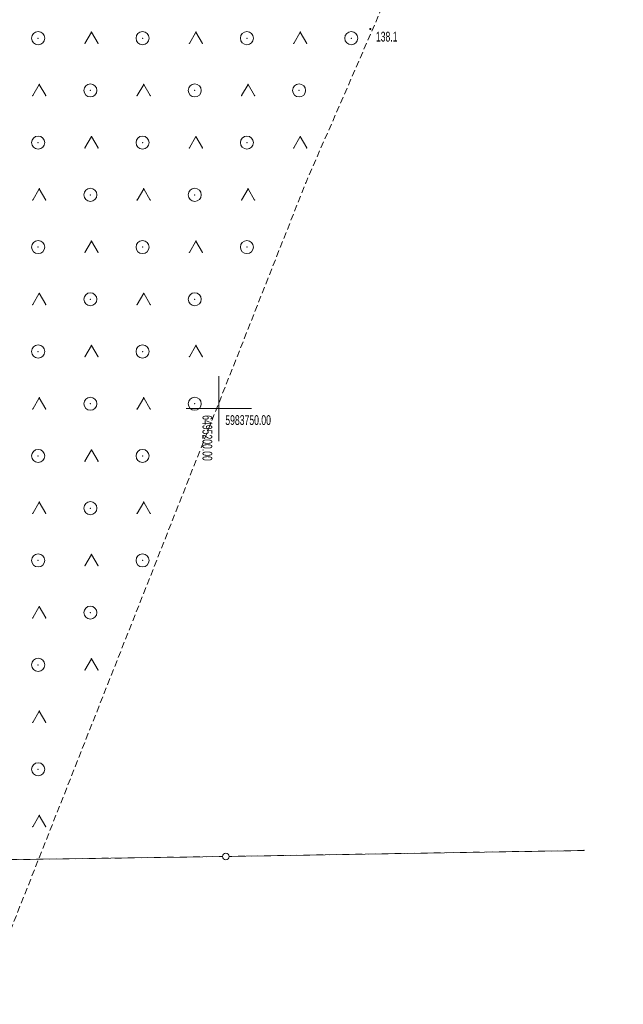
# Model space of a CAD drawing. Extents: x 6456700 to 6518119, y 5963420 to 5980059.
# Tile 244 of 256: x 6512454 to 6512500, y 5967253 to 5967329. Entities that reach past the tile are written whole.
import ezdxf
from ezdxf.enums import TextEntityAlignment as Align

# ---------------------------------------------------------------- set-up
doc = ezdxf.new("R2010")
doc.units = 0
doc.header["$MEASUREMENT"] = 0
doc.set_wipeout_variables(frame=1)
doc.linetypes.add('L_0_03', pattern=[1, 0.5, -0.5])
doc.linetypes.add('L_0_5A', pattern=[0.75, 0.5, -0.25])
doc.layers.get('0').update_dxf_attribs({"color": 2, "linetype": 'CONTINUOUS', "lineweight": 5})
for name, color, linetype, lineweight in [('202_punkt_graniczny', 7, 'CONTINUOUS', 18), ('218_kontur_uzytku_gruntowego', 96, 'L_0_03', 18), ('219_dzialka_ewidencyjna', 7, 'CONTINUOUS', 18), ('9mm Kreska ciągła', 252, 'CONTINUOUS', 9), ('pikieta_naturalna', 7, 'CONTINUOUS', 18), ('pikieta_naturalna_Atr2', 7, 'CONTINUOUS', 18), ('siatka_krzyrzy', 7, 'CONTINUOUS', 18), ('teren_zalesiony', 7, 'CONTINUOUS', 18)]:
    doc.layers.add(name, color=color, linetype=linetype, lineweight=lineweight)
doc.styles.get("Standard").update_dxf_attribs({"font": 'txt', "width": 0.75})

# ---------------------------------------------------------------- blocks, each defined once
blk = doc.blocks.new('EGPG_S')
at = {"color": 0, "linetype": 'Continuous', "lineweight": 18}
blk.add_wipeout([(0, -0.5), (0.25, -0.43), (0.43, -0.25), (0.5, 0), (0.43, 0.25), (0.25, 0.43), (0, 0.5), (-0.25, 0.43), (-0.43, 0.25), (-0.5, 0), (-0.43, -0.25), (-0.25, -0.43)], dxfattribs=at)
blk.add_circle((0, 0), 0.5, dxfattribs=at)
blk = doc.blocks.new('mdcp_nowa')
at = {"layer": 'pikieta_naturalna', "linetype": 'Continuous', "lineweight": 18}
blk.add_hatch(color=18, dxfattribs=at).paths.add_polyline_path([(6495211.62, 5983779.035, 1), (6495211.62, 5983779.125, 1)])
blk.add_point((6495227.986, 5983716.16))
at = {"layer": '202_punkt_graniczny'}
blk.add_point((6495200.54, 5983715.7), dxfattribs=at)
at = {"layer": '218_kontur_uzytku_gruntowego', "lineweight": 18, "flags": 128}
for points in [[(6495227.986, 5983716.16), (6495200.54, 5983715.7)], [(6495200.54, 5983715.7), (6495140.62, 5983714.82)]]:
    blk.add_lwpolyline(points, dxfattribs=at)
at = {"layer": '219_dzialka_ewidencyjna', "color": 3, "linetype": 'Continuous', "lineweight": 18, "flags": 128}
for points in [[(6495200.54, 5983715.7), (6495227.986, 5983716.16)], [(6495140.62, 5983714.82), (6495200.54, 5983715.7)]]:
    blk.add_lwpolyline(points, dxfattribs=at)
at = {"layer": 'pikieta_naturalna', "color": 7, "linetype": 'Continuous', "lineweight": 18}
blk.add_circle((6495211.62, 5983779.08), 0.045, dxfattribs=at)
at = {"layer": 'pikieta_naturalna'}
blk.add_point((6495211.62, 5983779.08), dxfattribs=at)
at = {"layer": 'siatka_krzyrzy', "linetype": 'Continuous', "lineweight": 18, "flags": 128}
for points in [[(6495200, 5983747.5), (6495200, 5983752.5)], [(6495197.5, 5983750), (6495202.5, 5983750)]]:
    blk.add_lwpolyline(points, dxfattribs=at)
at = {"layer": 'teren_zalesiony', "color": 7, "linetype": 'L_0_5A', "lineweight": 18, "flags": 128}
blk.add_lwpolyline([(6495126.33, 5983487.84), (6495120.25, 5983487.29), (6495116.24, 5983490.91), (6495115.65, 5983504.52), (6495115.07, 5983520.98), (6495115.38, 5983544.13), (6495115.94, 5983567.9), (6495117.42, 5983578.29), (6495120.08, 5983602.2), (6495127.4, 5983650.76), (6495134.42, 5983684.95), (6495142.6, 5983719.51), (6495150.26, 5983749.93), (6495151.16, 5983759.97), (6495156.38, 5983769.03), (6495159.73, 5983777.73), (6495165.6, 5983786.15), (6495178.34, 5983796.41), (6495201.24, 5983815.27), (6495207.87, 5983817.5), (6495214.94, 5983813.05), (6495224.21, 5983807.55), (6495206.66, 5983767.28), (6495174.96, 5983687.08), (6495148.49, 5983563.77), (6495147.97, 5983534.63), (6495143.65, 5983489.58)], close=True, dxfattribs=at)
at = {"layer": 'teren_zalesiony', "color": 7, "linetype": 'Continuous', "lineweight": 18, "flags": 128}
for points in [[(6495189.743, 5983777.973), (6495190.243, 5983778.839)], [(6495190.243, 5983778.839), (6495190.743, 5983777.973)], [(6495197.743, 5983777.973), (6495198.243, 5983778.839)], [(6495198.243, 5983778.839), (6495198.743, 5983777.973)], [(6495205.743, 5983777.973), (6495206.243, 5983778.839)], [(6495206.243, 5983778.839), (6495206.743, 5983777.973)], [(6495185.743, 5983773.973), (6495186.243, 5983774.839)], [(6495186.243, 5983774.839), (6495186.743, 5983773.973)], [(6495193.743, 5983773.973), (6495194.243, 5983774.839)], [(6495194.243, 5983774.839), (6495194.743, 5983773.973)], [(6495201.743, 5983773.973), (6495202.243, 5983774.839)], [(6495202.243, 5983774.839), (6495202.743, 5983773.973)], [(6495189.743, 5983769.973), (6495190.243, 5983770.839)], [(6495190.243, 5983770.839), (6495190.743, 5983769.973)], [(6495197.743, 5983769.973), (6495198.243, 5983770.839)], [(6495198.243, 5983770.839), (6495198.743, 5983769.973)], [(6495205.743, 5983769.973), (6495206.243, 5983770.839)], [(6495206.243, 5983770.839), (6495206.743, 5983769.973)], [(6495185.743, 5983765.973), (6495186.243, 5983766.839)], [(6495186.243, 5983766.839), (6495186.743, 5983765.973)], [(6495193.743, 5983765.973), (6495194.243, 5983766.839)], [(6495194.243, 5983766.839), (6495194.743, 5983765.973)], [(6495201.743, 5983765.973), (6495202.243, 5983766.839)], [(6495202.243, 5983766.839), (6495202.743, 5983765.973)], [(6495189.743, 5983761.973), (6495190.243, 5983762.839)], [(6495190.243, 5983762.839), (6495190.743, 5983761.973)], [(6495197.743, 5983761.973), (6495198.243, 5983762.839)], [(6495198.243, 5983762.839), (6495198.743, 5983761.973)], [(6495185.743, 5983757.973), (6495186.243, 5983758.839)], [(6495186.243, 5983758.839), (6495186.743, 5983757.973)], [(6495193.743, 5983757.973), (6495194.243, 5983758.839)], [(6495194.243, 5983758.839), (6495194.743, 5983757.973)], [(6495189.743, 5983753.973), (6495190.243, 5983754.839)], [(6495190.243, 5983754.839), (6495190.743, 5983753.973)], [(6495197.743, 5983753.973), (6495198.243, 5983754.839)], [(6495198.243, 5983754.839), (6495198.743, 5983753.973)], [(6495185.743, 5983749.973), (6495186.243, 5983750.839)], [(6495186.243, 5983750.839), (6495186.743, 5983749.973)], [(6495193.743, 5983749.973), (6495194.243, 5983750.839)], [(6495194.243, 5983750.839), (6495194.743, 5983749.973)], [(6495189.743, 5983745.973), (6495190.243, 5983746.839)], [(6495190.243, 5983746.839), (6495190.743, 5983745.973)], [(6495185.743, 5983741.973), (6495186.243, 5983742.839)], [(6495186.243, 5983742.839), (6495186.743, 5983741.973)], [(6495193.743, 5983741.973), (6495194.243, 5983742.839)], [(6495194.243, 5983742.839), (6495194.743, 5983741.973)], [(6495189.743, 5983737.973), (6495190.243, 5983738.839)], [(6495190.243, 5983738.839), (6495190.743, 5983737.973)], [(6495185.743, 5983733.973), (6495186.243, 5983734.839)], [(6495186.243, 5983734.839), (6495186.743, 5983733.973)], [(6495189.743, 5983729.973), (6495190.243, 5983730.839)], [(6495190.243, 5983730.839), (6495190.743, 5983729.973)], [(6495185.743, 5983725.973), (6495186.243, 5983726.839)], [(6495186.243, 5983726.839), (6495186.743, 5983725.973)], [(6495185.743, 5983717.973), (6495186.243, 5983718.839)], [(6495186.243, 5983718.839), (6495186.743, 5983717.973)]]:
    blk.add_lwpolyline(points, dxfattribs=at)
at = {"layer": 'teren_zalesiony', "color": 7, "linetype": 'Continuous', "lineweight": 18}
for centre in [(6495186.156, 5983778.376), (6495194.156, 5983778.376), (6495202.156, 5983778.376), (6495210.156, 5983778.376), (6495190.156, 5983774.376), (6495198.156, 5983774.376), (6495206.156, 5983774.376), (6495186.156, 5983770.376), (6495194.156, 5983770.376), (6495202.156, 5983770.376), (6495190.156, 5983766.376), (6495198.156, 5983766.376), (6495186.156, 5983762.376), (6495194.156, 5983762.376), (6495202.156, 5983762.376), (6495190.156, 5983758.376), (6495198.156, 5983758.376), (6495186.156, 5983754.376), (6495194.156, 5983754.376), (6495190.156, 5983750.376), (6495198.156, 5983750.376), (6495186.156, 5983746.376), (6495194.156, 5983746.376), (6495190.156, 5983742.376), (6495186.156, 5983738.376), (6495194.156, 5983738.376), (6495190.156, 5983734.376), (6495186.156, 5983730.376), (6495186.156, 5983722.376)]:
    blk.add_circle(centre, 0.5, dxfattribs=at)
at = {"layer": 'teren_zalesiony'}
for p in [(6495190.243, 5983778.839), (6495190.243, 5983778.839), (6495198.243, 5983778.839), (6495198.243, 5983778.839), (6495206.243, 5983778.839), (6495206.243, 5983778.839), (6495186.156, 5983778.376), (6495189.743, 5983777.973), (6495190.743, 5983777.973), (6495194.156, 5983778.376), (6495197.743, 5983777.973), (6495198.743, 5983777.973), (6495202.156, 5983778.376), (6495205.743, 5983777.973), (6495206.743, 5983777.973), (6495210.156, 5983778.376), (6495186.243, 5983774.839), (6495186.243, 5983774.839), (6495190.156, 5983774.376), (6495194.243, 5983774.839), (6495194.243, 5983774.839), (6495198.156, 5983774.376), (6495202.243, 5983774.839), (6495202.243, 5983774.839), (6495206.156, 5983774.376), (6495185.743, 5983773.973), (6495186.743, 5983773.973), (6495193.743, 5983773.973), (6495194.743, 5983773.973), (6495201.743, 5983773.973), (6495202.743, 5983773.973), (6495186.156, 5983770.376), (6495190.243, 5983770.839), (6495190.243, 5983770.839), (6495194.156, 5983770.376), (6495198.243, 5983770.839), (6495198.243, 5983770.839), (6495202.156, 5983770.376), (6495206.243, 5983770.839), (6495206.243, 5983770.839), (6495189.743, 5983769.973), (6495190.743, 5983769.973), (6495197.743, 5983769.973), (6495198.743, 5983769.973), (6495205.743, 5983769.973), (6495206.743, 5983769.973), (6495186.243, 5983766.839), (6495186.243, 5983766.839), (6495194.243, 5983766.839), (6495194.243, 5983766.839), (6495202.243, 5983766.839), (6495202.243, 5983766.839), (6495206.66, 5983767.28), (6495185.743, 5983765.973), (6495186.743, 5983765.973), (6495190.156, 5983766.376), (6495193.743, 5983765.973), (6495194.743, 5983765.973), (6495198.156, 5983766.376), (6495201.743, 5983765.973), (6495202.743, 5983765.973), (6495190.243, 5983762.839), (6495190.243, 5983762.839), (6495198.243, 5983762.839), (6495198.243, 5983762.839), (6495186.156, 5983762.376), (6495194.156, 5983762.376), (6495202.156, 5983762.376), (6495189.743, 5983761.973), (6495190.743, 5983761.973), (6495197.743, 5983761.973), (6495198.743, 5983761.973), (6495186.243, 5983758.839), (6495186.243, 5983758.839), (6495190.156, 5983758.376), (6495194.243, 5983758.839), (6495194.243, 5983758.839), (6495198.156, 5983758.376), (6495185.743, 5983757.973), (6495186.743, 5983757.973), (6495193.743, 5983757.973), (6495194.743, 5983757.973), (6495190.243, 5983754.839), (6495190.243, 5983754.839), (6495198.243, 5983754.839), (6495198.243, 5983754.839), (6495186.156, 5983754.376), (6495189.743, 5983753.973), (6495190.743, 5983753.973), (6495194.156, 5983754.376), (6495197.743, 5983753.973), (6495198.743, 5983753.973), (6495186.243, 5983750.839), (6495186.243, 5983750.839), (6495194.243, 5983750.839), (6495194.243, 5983750.839), (6495185.743, 5983749.973), (6495186.743, 5983749.973), (6495190.156, 5983750.376), (6495193.743, 5983749.973), (6495194.743, 5983749.973), (6495198.156, 5983750.376), (6495186.156, 5983746.376), (6495190.243, 5983746.839), (6495190.243, 5983746.839), (6495194.156, 5983746.376), (6495189.743, 5983745.973), (6495190.743, 5983745.973), (6495186.243, 5983742.839), (6495186.243, 5983742.839), (6495194.243, 5983742.839), (6495194.243, 5983742.839), (6495185.743, 5983741.973), (6495186.743, 5983741.973), (6495190.156, 5983742.376), (6495193.743, 5983741.973), (6495194.743, 5983741.973), (6495190.243, 5983738.839), (6495190.243, 5983738.839), (6495186.156, 5983738.376), (6495189.743, 5983737.973), (6495190.743, 5983737.973), (6495194.156, 5983738.376), (6495186.243, 5983734.839), (6495186.243, 5983734.839), (6495190.156, 5983734.376), (6495185.743, 5983733.973), (6495186.743, 5983733.973), (6495186.156, 5983730.376), (6495190.243, 5983730.839), (6495190.243, 5983730.839), (6495189.743, 5983729.973), (6495190.743, 5983729.973), (6495186.243, 5983726.839), (6495186.243, 5983726.839), (6495185.743, 5983725.973), (6495186.743, 5983725.973), (6495186.156, 5983722.376), (6495186.243, 5983718.839), (6495186.243, 5983718.839), (6495185.743, 5983717.973), (6495186.743, 5983717.973)]:
    blk.add_point(p, dxfattribs=at)
at = {"layer": 'pikieta_naturalna_Atr2', "color": 7, "lineweight": 15, "width": 0.66}
blk.add_text('138.1', height=0.75, dxfattribs=at).set_placement((6495212.04, 5983778.87), align=Align.TOP_LEFT)
at = {"layer": 'siatka_krzyrzy', "lineweight": 15, "width": 0.66}
blk.add_text('6495200.00', height=0.75, rotation=270, dxfattribs=at).set_placement((6495199.5, 5983749.5), align=Align.TOP_LEFT)
blk.add_text('5983750.00', height=0.75, dxfattribs=at).set_placement((6495200.5, 5983749.5), align=Align.TOP_LEFT)
at = {"layer": '202_punkt_graniczny', "linetype": 'Continuous', "xscale": 0.5, "yscale": 0.5, "zscale": 0.5}
blk.add_blockref('EGPG_S', (6495200.54, 5983715.7), dxfattribs=at)

msp = doc.modelspace()

# ---------------------------------------------------------------- block references
at = {"linetype": 'ByBlock'}
msp.add_blockref('mdcp_nowa', (17268.786, -16450.998), dxfattribs=at)

# ---------------------------------------------------------------- next in the draw order: hatches: boundary and pattern name
at = {"layer": '9mm Kreska ciągła'}
h = msp.add_hatch(dxfattribs=at)
h.set_pattern_fill('SAND_AND_LIME', color=4, scale=0.1)
h.set_pattern_definition([(37.5, (6512162.38958, 5966557.36103), (-0.006803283, 0.208096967), [0, -0.16416, 0, -0.1836, 0, -0.1755]), (7.5, (6512162.38958, 5966557.36103), (0.191135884, 0.304791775), [0, -0.08856, 0, -0.14796, 0, -0.0567]), (327.5, (6512162.25674, 5966557.36103), (0.33632732, 0.000611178), [0, -0.054, 0, -0.1944, 0, -0.2538]), (317.5, (6512162.25674, 5966557.36103), (0.324661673, 0.09478896), [0, -0.027, 0, -0.12744, 0, -0.1458])])
edge = h.paths.add_edge_path()
edge.add_arc((6512516.367, 5967810.283), 3, 311.58691, 347.30622, ccw=False)
edge.add_arc((6512523.503, 5967802.242), 7.75, 131.58691, 180.78045)
edge.add_line((6512515.753, 5967802.137), (6512515.839, 5967795.832))
edge.add_arc((6512568.134, 5967796.544), 52.3, 180.78045, 202.28878)
edge.add_line((6512519.742, 5967776.708), (6512533.586, 5967742.935))
edge.add_arc((6512443.186, 5967705.88), 97.7, 19.24547, 22.28878, ccw=False)
edge.add_line((6512535.426, 5967738.083), (6512551.885, 5967690.939))
edge.add_arc((6512459.645, 5967658.735), 97.7, 10.33082, 19.24547, ccw=False)
edge.add_line((6512555.761, 5967676.256), (6512567.725, 5967610.623))
edge.add_arc((6512717.556, 5967637.935), 152.3, 190.33082, 193.90778)
edge.add_line((6512569.721, 5967601.328), (6512572.468, 5967590.235))
edge.add_arc((6512477.632, 5967566.752), 97.7, 359.59588, 373.90778, ccw=False)
edge.add_line((6512575.33, 5967566.063), (6512575.106, 5967534.367))
edge.add_arc((6512497.408, 5967534.915), 77.7, 343.87223, 359.59588, ccw=False)
edge.add_line((6512572.05, 5967513.331), (6512569.54, 5967504.651))
edge.add_arc((6512475.685, 5967531.79), 97.7, 339.08524, 343.87223, ccw=False)
edge.add_line((6512566.948, 5967496.914), (6512545.985, 5967442.059))
edge.add_arc((6512524.78, 5967450.162), 22.7, 313.28749, 339.08524, ccw=False)
edge.add_line((6512540.345, 5967433.638), (6512504.063, 5967399.463))
edge.add_line((6512504.063, 5967399.463), (6512490.766, 5967386.938))
edge.add_arc((6512149.514, 5967749.225), 497.7, 309.16671, 313.28749, ccw=False)
edge.add_line((6512463.851, 5967363.353), (6512423.112, 5967330.167))
edge.add_arc((6512437.196, 5967312.877), 22.3, 129.16671, 169.68124)
edge.add_line((6512415.257, 5967316.872), (6512407.758, 5967275.686))
edge.add_arc((6511918.108, 5967364.836), 497.7, 347.25294, 349.68124, ccw=False)
edge.add_line((6512403.541, 5967255.02), (6512392.372, 5967205.646))
edge.add_arc((6512443.383, 5967194.106), 52.3, 167.25294, 172.4126)
edge.add_line((6512391.541, 5967201.011), (6512377.704, 5967097.137))
edge.add_arc((6512429.546, 5967090.232), 52.3, 172.4126, 183.94454)
edge.add_line((6512377.37, 5967086.634), (6512388.786, 5966921.07))
edge.add_arc((6510894.634, 5966818.042), 1497.7, 3.606413, 3.944541, ccw=False)
edge.add_line((6512389.368, 5966912.251), (6512395.777, 5966810.575))
edge.add_arc((6510402.033, 5966684.915), 1997.7, 2.742456, 3.606413, ccw=False)
edge.add_line((6512397.445, 5966780.498), (6512399.171, 5966744.457))
edge.add_arc((6512436.429, 5966746.242), 37.3, 182.74246, 206.08851)
edge.add_line((6512402.929, 5966729.839), (6512452.864, 5966627.857))
edge.add_arc((6512432.477, 5966617.874), 22.7, 6.26714, 26.08851, ccw=False)
edge.add_line((6512455.041, 5966620.352), (6512460.451, 5966571.093))
edge.add_arc((6515444.811, 5966898.838), 3002.303, 186.267142, 186.338012)
edge.add_line((6512460.859, 5966567.402), (6512461.669, 5966560.109))
edge.add_line((6512461.669, 5966560.109), (6512460.465, 5966557.361))
edge.add_line((6512460.465, 5966557.361), (6512465.434, 5966557.916))
edge.add_line((6512465.434, 5966557.916), (6512464.337, 5966567.789))
edge.add_arc((6515444.811, 5966898.838), 2998.803, 186.267142, 186.338012, ccw=False)
edge.add_line((6512463.93, 5966571.475), (6512458.52, 5966620.734))
edge.add_arc((6512432.477, 5966617.874), 26.2, 6.26714, 26.08851)
edge.add_line((6512456.008, 5966629.396), (6512406.072, 5966731.378))
edge.add_arc((6512436.429, 5966746.242), 33.8, 182.74246, 206.08851, ccw=False)
edge.add_line((6512402.667, 5966744.625), (6512400.941, 5966780.666))
edge.add_arc((6510402.033, 5966684.915), 2001.2, 2.742456, 3.606413)
edge.add_line((6512399.27, 5966810.795), (6512392.862, 5966912.471))
edge.add_arc((6510894.634, 5966818.042), 1501.2, 3.606413, 3.944541)
edge.add_line((6512392.278, 5966921.311), (6512380.862, 5967086.875))
edge.add_arc((6512429.546, 5967090.232), 48.8, 172.4126, 183.94454, ccw=False)
edge.add_line((6512381.174, 5967096.675), (6512395.01, 5967200.549))
edge.add_arc((6512443.383, 5967194.106), 48.8, 167.25294, 172.4126, ccw=False)
edge.add_line((6512395.786, 5967204.873), (6512406.955, 5967254.247))
edge.add_arc((6511918.108, 5967364.836), 501.2, 347.25294, 349.68124)
edge.add_line((6512411.202, 5967275.059), (6512418.7, 5967316.245))
edge.add_arc((6512437.196, 5967312.877), 18.8, 129.16671, 169.68124, ccw=False)
edge.add_line((6512425.323, 5967327.453), (6512466.061, 5967360.639))
edge.add_arc((6512149.514, 5967749.225), 501.2, 309.16671, 313.28749)
edge.add_line((6512493.166, 5967384.391), (6512506.462, 5967396.915))
edge.add_line((6512506.462, 5967396.915), (6512542.744, 5967431.09))
edge.add_arc((6512524.78, 5967450.162), 26.2, 313.28749, 339.08524)
edge.add_line((6512549.254, 5967440.809), (6512570.217, 5967495.664))
edge.add_arc((6512475.685, 5967531.79), 101.2, 339.08524, 343.87223)
edge.add_line((6512572.902, 5967503.679), (6512575.412, 5967512.359))
edge.add_arc((6512497.408, 5967534.915), 81.2, 343.87223, 359.59588)
edge.add_line((6512578.606, 5967534.342), (6512578.829, 5967566.038))
edge.add_arc((6512477.632, 5967566.752), 101.2, 359.59588, 373.90778)
edge.add_line((6512575.865, 5967591.076), (6512573.118, 5967602.169))
edge.add_arc((6512717.556, 5967637.935), 148.8, 190.33082, 193.90778, ccw=False)
edge.add_line((6512571.168, 5967611.25), (6512559.204, 5967676.884))
edge.add_arc((6512459.645, 5967658.735), 101.2, 10.33082, 19.24547)
edge.add_line((6512555.189, 5967692.092), (6512538.73, 5967739.237))
edge.add_arc((6512443.186, 5967705.88), 101.2, 19.24547, 22.28878)
edge.add_line((6512536.824, 5967744.262), (6512522.98, 5967778.036))
edge.add_arc((6512568.134, 5967796.544), 48.8, 180.78045, 202.28878, ccw=False)
edge.add_line((6512519.339, 5967795.88), (6512519.305, 5967798.372))
edge.add_arc((6512522.305, 5967798.413), 3, 27.73692, 180.78045, ccw=False)
edge.add_line((6512524.96, 5967799.809), (6512519.294, 5967809.624))

doc.saveas('drawing.dxf')
